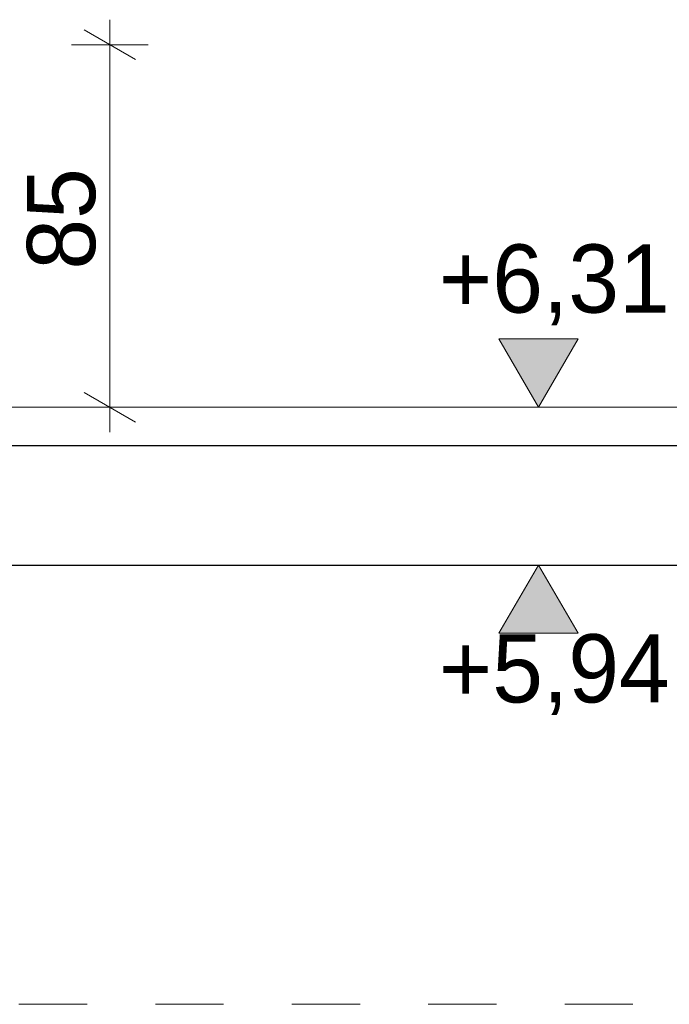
# Model space of a CAD drawing. Extents: x -613240 to -325500, y -25863 to 152403.
# Tile 134 of 254: x -331257 to -329734, y -7420 to -5111. Entities that reach past the tile are written whole.
import ezdxf

# ---------------------------------------------------------------- set-up
doc = ezdxf.new("R2010")
doc.units = 0
doc.header["$MEASUREMENT"] = 0
doc.linetypes.add('Przerywana', pattern=[320, 160, -160])
for name, color, linetype, lineweight in [('INWENT OPISY_Nr_Pióra__21', 7, 'Continuous', 9), ('INWENT WYMIARY_Nr_Pióra__21', 7, 'Continuous', 9), ('Istniejące schody_Nr_Pióra__1', 7, 'Continuous', 25), ('Istniejące schody_Nr_Pióra__21', 7, 'Continuous', 9)]:
    doc.layers.add(name, color=color, linetype=linetype, lineweight=lineweight)
doc.layers.add('INWENT WYMIARY', color=7, linetype='Continuous')
doc.styles.add('GENERATED_STYLE_1', font='txt')
doc.dimstyles.new('GENERATED_STYLE__3', dxfattribs={"dimtxt": 160.000002, "dimasz": 91.2, "dimexe": 0.18, "dimexo": 0, "dimgap": 0.09, "dimtad": 1, "dimdec": 0, "dimlfac": 0.1, "dimzin": 0, "dimdsep": 46, "dimtxsty": 'GENERATED_STYLE_1', "dimblk": 'ARROWHEAD_2', "dimblk1": 'ARROWHEAD_2', "dimblk2": 'ARROWHEAD_2', "dimcen": 0.09, "dimclrd": 7, "dimclre": 7, "dimclrt": 7, "dimazin": 0, "dimtfac": 1, "dimtdec": 4, "dimtmove": 0, "dimatfit": 3, "dimfxl": 0, "dimtolj": 1, "dimtzin": 0, "dimarcsym": 0})

# ---------------------------------------------------------------- blocks, each defined once
blk = doc.blocks.new('Wymiary_34', base_point=(-330040.7, -6389.6))
at = {"layer": 'INWENT WYMIARY_Nr_Pióra__21', "linetype": 'Continuous'}
blk.add_hatch(color=256, dxfattribs=at).paths.add_polyline_path([(-330040.7, -6389.6), (-330133.5, -6549.6), (-329947.9, -6549.6)], flags=0)
for p, q in [((-330040.7, -6389.6), (-330160.7, -6389.6)), ((-330040.7, -6389.6), (-330133.5, -6549.6)), ((-330040.7, -6389.6), (-329920.7, -6389.6)), ((-329947.9, -6549.6), (-330040.7, -6389.6)), ((-330133.5, -6549.6), (-329947.9, -6549.6))]:
    blk.add_line(p, q, dxfattribs=at)
at = {"layer": 'INWENT WYMIARY_Nr_Pióra__21', "insert": (-330274.1, -6741.6), "char_height": 160, "attachment_point": 7, "style": 'GENERATED_STYLE_1'}
blk.add_mtext('{+5,94}', dxfattribs=at)
blk = doc.blocks.new('Wymiary_35', base_point=(-330040.7, -6019.6))
at = {"layer": 'INWENT WYMIARY_Nr_Pióra__21', "linetype": 'Continuous'}
blk.add_hatch(color=256, dxfattribs=at).paths.add_polyline_path([(-330040.7, -6019.6), (-330133.5, -5859.6), (-329947.9, -5859.6)], flags=0)
for p, q in [((-330040.7, -6019.6), (-330133.5, -5859.6)), ((-330133.5, -5859.6), (-329947.9, -5859.6)), ((-329947.9, -5859.6), (-330040.7, -6019.6)), ((-330040.7, -6019.6), (-330160.7, -6019.6)), ((-330040.7, -6019.6), (-329920.7, -6019.6))]:
    blk.add_line(p, q, dxfattribs=at)
at = {"layer": 'INWENT WYMIARY_Nr_Pióra__21', "insert": (-330274.1, -5827.6), "char_height": 160, "attachment_point": 7, "style": 'GENERATED_STYLE_1'}
blk.add_mtext('{+6,31}', dxfattribs=at)
blk = doc.blocks.new('*D566')
at = {"layer": 'INWENT WYMIARY_Nr_Pióra__21', "linetype": 'Continuous'}
for p, q in [((-331046.1, -5169.6), (-331046.1, -5110.9)), ((-330986.1, -5204.3), (-331106.1, -5135)), ((-330956.1, -5169.6), (-331136.1, -5169.6)), ((-331046.1, -6019.6), (-331046.1, -5169.6)), ((-331106.1, -5985), (-330986.1, -6054.3)), ((-330956.1, -6019.6), (-331136.1, -6019.6)), ((-331046.1, -6078.3), (-331046.1, -6019.6))]:
    blk.add_line(p, q, dxfattribs=at)
at = {"layer": 'INWENT WYMIARY_Nr_Pióra__21', "insert": (-331078.1, -5697), "char_height": 160, "attachment_point": 7, "rotation": 90, "style": 'GENERATED_STYLE_1'}
blk.add_mtext('{85}', dxfattribs=at)
blk = doc.blocks.new('ARROWHEAD_2')
at = {"color": 0, "linetype": 'Continuous', "lineweight": 0}
for p, q in [((-0.378, -0.655), (0.378, 0.655)), ((0, 0), (-1, 0))]:
    blk.add_line(p, q, dxfattribs=at)

msp = doc.modelspace()

# ---------------------------------------------------------------- linework, layer by layer
at = {"layer": 'INWENT OPISY_Nr_Pióra__21', "linetype": 'Przerywana'}
msp.add_line((-335739.2, -7419.6), (-327853.7, -7419.6), dxfattribs=at)
at = {"layer": 'Istniejące schody_Nr_Pióra__1', "linetype": 'Continuous'}
for p, q in [((-332496.3, -6109.6), (-327913.7, -6109.6)), ((-332066.3, -6389.6), (-327913.7, -6389.6))]:
    msp.add_line(p, q, dxfattribs=at)
at = {"layer": 'Istniejące schody_Nr_Pióra__21', "linetype": 'Continuous'}
msp.add_line((-331751.3, -6019.6), (-327913.7, -6019.6), dxfattribs=at)

# ---------------------------------------------------------------- block references
at = {"layer": 'INWENT WYMIARY', "linetype": 'Continuous'}
for name, p in [('Wymiary_35', (-330040.7, -6019.6)), ('Wymiary_34', (-330040.7, -6389.6))]:
    msp.add_blockref(name, p, dxfattribs=at)

# ---------------------------------------------------------------- dimensions: what is measured, and where the dimension line sits
dim = msp.add_linear_dim(base=(-331046.1, -6019.6), p1=(-331094.4, -6019.6), p2=(-331676.3, -5169.6), angle=90, dimstyle='GENERATED_STYLE__3', dxfattribs=at)
dim.commit()
dim.dimension.update_dxf_attribs({"geometry": '*D566', "text_midpoint": (-331158.1, -5575.6)})

doc.saveas('drawing.dxf')
